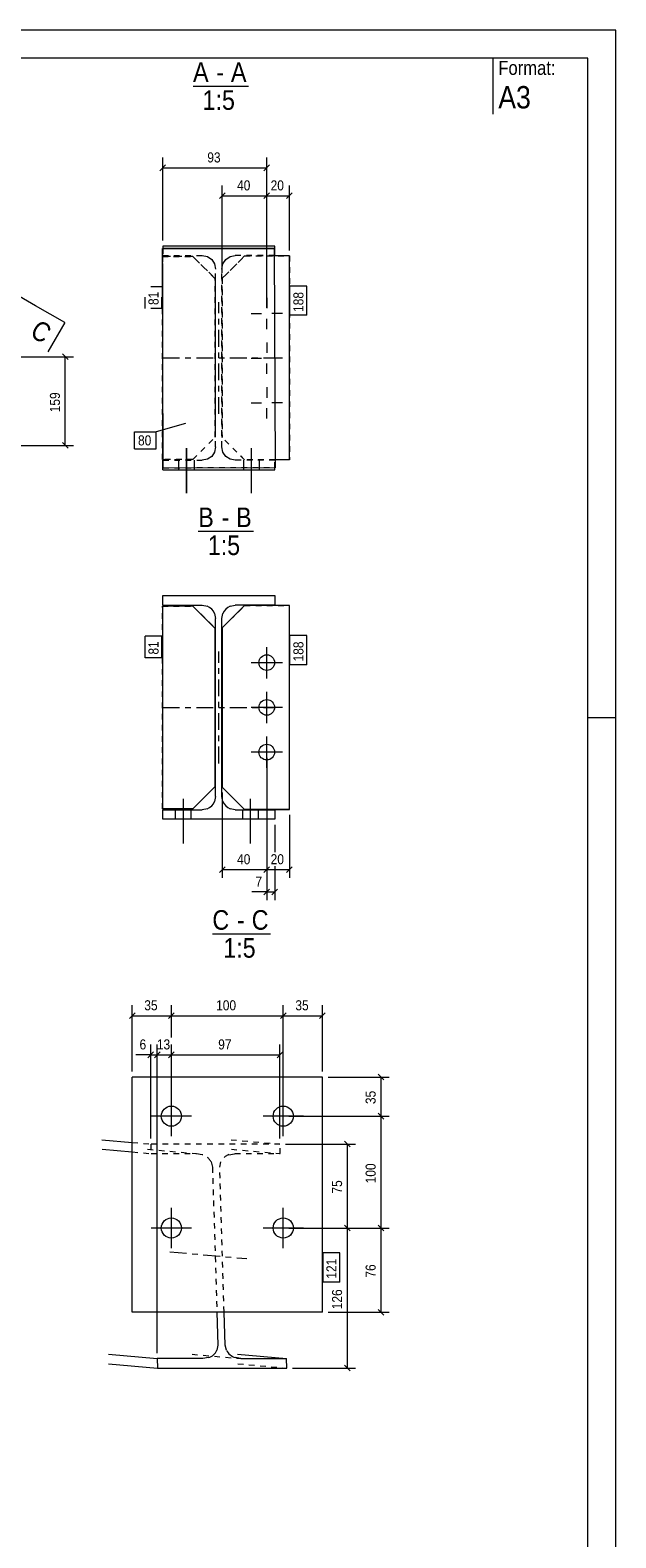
# Model space of a CAD drawing. Header units: millimetres. Extents: x 0 to 297, y 0 to 420.
# Tile 3 of 3: x 192 to 297, y 150 to 420. Entities that reach past the tile are written whole.
import ezdxf

# ---------------------------------------------------------------- set-up
doc = ezdxf.new("R2010")
doc.units = ezdxf.units.MM
for name, pattern in [('XKITLINE00', [0]), ('XKITLINE01', [4, 1, -1, 1, -1]), ('XKITLINE02', [4, 2, -2]), ('XKITLINE03', [6, 3, -1, 1, -1])]:
    doc.linetypes.add(name, pattern=pattern)
for name, color, linetype, lineweight in [('Arkusz rysunku', 3, 'Continuous', 0), ('Element', 2, 'Continuous', 0), ('Inny typ obiektu', 7, 'Continuous', 0), ('Przekrój', 7, 'Continuous', 0), ('Wymiar', 4, 'Continuous', 0), ('Znak elementu', 2, 'Continuous', 0), ('Śruba', 3, 'Continuous', 0)]:
    doc.layers.add(name, color=color, linetype=linetype, lineweight=lineweight)
doc.styles.add('ARIAL', font='ARIAL.TTF')

msp = doc.modelspace()

# ---------------------------------------------------------------- linework, layer by layer
at = {"layer": 'Arkusz rysunku', "linetype": 'XKITLINE00', "lineweight": 0}
for p, q in [((297, 420), (0, 420)), ((297, 0), (297, 420)), ((292, 415), (5, 415)), ((292, 5), (292, 415)), ((297, 297), (292, 297))]:
    msp.add_line(p, q, dxfattribs=at)
at = {"layer": 'Element', "linetype": 'XKITLINE00', "lineweight": 0}
for p, q in [((235.97, 381.02), (215.97, 380.95)), ((216.11, 341.67), (215.97, 380.95)), ((215.98, 380.88), (235.97, 380.95)), ((236.04, 381.38), (216.04, 381.38)), ((216.04, 381.38), (216.04, 380.95)), ((235.97, 380.95), (235.97, 381.02)), ((235.97, 380.95), (236.11, 341.74)), ((236.04, 379.68), (236.04, 381.38)), ((215.98, 378.26), (215.98, 343.24)), ((236.04, 379.68), (235.98, 379.68)), ((238.67, 379.62), (235.98, 379.62)), ((238.67, 343.14), (238.67, 379.62)), ((215.98, 343.24), (216.11, 343.24)), ((215.98, 343.24), (215.98, 343.24)), ((216.04, 343.08), (216.11, 343.08)), ((216.04, 341.38), (216.04, 343.08)), ((238.66, 343.14), (236.11, 343.14)), ((238.67, 343.14), (236.11, 343.14)), ((216.04, 341.38), (236.04, 341.38)), ((236.11, 341.74), (216.11, 341.67)), ((236.04, 341.38), (236.04, 341.74)), ((216.04, 317.18), (216.04, 318.88)), ((216.04, 318.88), (236.04, 318.88)), ((216.04, 317.18), (216.04, 318.88)), ((216.04, 318.88), (236.04, 318.88)), ((236.04, 318.88), (236.04, 317.18)), ((236.04, 318.88), (236.04, 317.18)), ((221.42, 317.02), (215.98, 317.02)), ((215.98, 317.02), (215.98, 280.75)), ((216.04, 317.18), (223.08, 317.18)), ((216.04, 317.18), (223.08, 317.18)), ((225.42, 313.02), (221.42, 317.02)), ((223.08, 317.18), (224, 317)), ((223.08, 317.18), (224, 317)), ((225.3, 315.7), (225.48, 314.78)), ((225.3, 315.7), (225.48, 314.78)), ((226.6, 314.78), (226.79, 315.7)), ((226.6, 314.78), (226.79, 315.7)), ((230.67, 317.12), (226.67, 313.12)), ((228.08, 317), (229, 317.18)), ((228.08, 317), (229, 317.18)), ((236.04, 317.18), (229, 317.18)), ((236.04, 317.18), (229, 317.18)), ((238.67, 317.12), (230.67, 317.12)), ((238.67, 280.65), (238.67, 317.12)), ((225.42, 284.75), (225.42, 313.02)), ((225.48, 282.98), (225.48, 314.78)), ((225.48, 282.98), (225.48, 314.78)), ((226.6, 282.98), (226.6, 314.78)), ((226.6, 282.98), (226.6, 314.78)), ((226.66, 284.64), (226.66, 313.11)), ((226.67, 313.12), (226.67, 284.65)), ((221.42, 280.75), (225.42, 284.75)), ((221.42, 280.74), (225.42, 284.74)), ((225.42, 284.74), (225.42, 284.75)), ((225.42, 284.74), (225.42, 284.74)), ((226.66, 284.64), (226.67, 284.65)), ((230.66, 280.64), (226.66, 284.64)), ((230.67, 280.65), (226.67, 284.65)), ((215.98, 280.75), (221.42, 280.75)), ((215.98, 280.74), (215.98, 280.75)), ((215.98, 280.74), (215.98, 280.75)), ((221.42, 280.74), (215.98, 280.74)), ((216.04, 278.88), (216.04, 280.58)), ((216.04, 280.58), (223.08, 280.58)), ((216.04, 278.88), (216.04, 280.58)), ((216.04, 280.58), (223.08, 280.58)), ((221.42, 280.75), (221.42, 280.74)), ((224, 280.76), (223.08, 280.58)), ((224, 280.76), (223.08, 280.58)), ((225.48, 282.98), (225.3, 282.06)), ((225.48, 282.98), (225.3, 282.06)), ((226.79, 282.06), (226.6, 282.98)), ((226.79, 282.06), (226.6, 282.98)), ((229, 280.58), (228.08, 280.76)), ((229, 280.58), (228.08, 280.76)), ((229, 280.58), (236.04, 280.58)), ((229, 280.58), (236.04, 280.58)), ((230.66, 280.64), (230.67, 280.65)), ((238.66, 280.64), (230.66, 280.64)), ((230.67, 280.65), (238.67, 280.65)), ((236.04, 280.58), (236.04, 278.88)), ((236.04, 280.58), (236.04, 278.88)), ((238.66, 280.64), (238.66, 280.65)), ((238.66, 280.64), (238.67, 280.65)), ((236.04, 278.88), (216.04, 278.88)), ((236.04, 278.88), (216.04, 278.88)), ((210.57, 190.73), (210.57, 232.79)), ((244.57, 232.79), (210.57, 232.79)), ((244.57, 190.73), (244.57, 232.79)), ((205.15, 221.58), (210.57, 221.09)), ((205.21, 219.88), (210.57, 219.39)), ((244.57, 190.73), (210.57, 190.73)), ((225.7, 190.73), (225.88, 184.84)), ((227.17, 184.84), (226.99, 190.73)), ((225.88, 184.84), (225.69, 183.92)), ((227.41, 183.92), (227.17, 184.84)), ((206.31, 183.23), (215.05, 182.43)), ((206.36, 181.53), (215.1, 180.73)), ((223.18, 182.43), (215.05, 182.43)), ((215.05, 182.43), (215.1, 180.73)), ((215.1, 180.73), (238.19, 180.73)), ((224.23, 182.62), (223.18, 182.43)), ((230.01, 182.43), (228.95, 182.62)), ((229.4, 183.23), (238.14, 182.43)), ((230.01, 182.43), (238.14, 182.43)), ((238.19, 180.73), (238.14, 182.43))]:
    msp.add_line(p, q, dxfattribs=at)
at = {"layer": 'Element', "linetype": 'XKITLINE01', "lineweight": 0}
for p, q in [((216.04, 380.95), (216.04, 379.68)), ((235.97, 380.95), (235.97, 381.02)), ((221.42, 379.52), (215.98, 379.52)), ((215.98, 379.52), (215.98, 378.26)), ((215.98, 379.52), (215.98, 379.52)), ((215.98, 343.24), (215.98, 379.52)), ((215.98, 379.52), (221.42, 379.52)), ((216.04, 379.68), (223.08, 379.68)), ((225.42, 375.52), (221.42, 379.52)), ((221.42, 379.52), (221.42, 379.52)), ((221.42, 379.52), (225.42, 375.52)), ((223.08, 379.68), (224, 379.5)), ((224, 379.5), (224.78, 378.98)), ((224.78, 378.98), (225.3, 378.2)), ((225.3, 378.2), (225.48, 377.28)), ((226.6, 377.28), (226.79, 378.2)), ((226.66, 375.62), (230.66, 379.62)), ((230.67, 379.62), (226.67, 375.62)), ((226.79, 378.2), (227.31, 378.98)), ((227.31, 378.98), (228.08, 379.5)), ((228.08, 379.5), (229, 379.68)), ((235.98, 379.68), (229, 379.68)), ((230.66, 379.62), (238.66, 379.62)), ((230.66, 379.62), (230.67, 379.62)), ((235.98, 379.62), (230.67, 379.62)), ((238.66, 379.62), (238.66, 343.14)), ((238.66, 379.62), (238.67, 379.62)), ((225.42, 347.24), (225.42, 375.52)), ((225.42, 375.52), (225.42, 375.52)), ((225.42, 375.52), (225.42, 347.24)), ((225.48, 345.48), (225.48, 377.28)), ((226.6, 345.48), (226.6, 377.28)), ((226.66, 347.14), (226.66, 375.62)), ((226.66, 375.62), (226.67, 375.62)), ((226.67, 375.62), (226.67, 347.14)), ((221.42, 343.24), (225.42, 347.24)), ((221.42, 343.24), (225.42, 347.24)), ((225.48, 345.48), (225.3, 344.56)), ((225.42, 347.24), (225.42, 347.24)), ((226.79, 344.56), (226.6, 345.48)), ((226.66, 347.14), (226.67, 347.14)), ((230.66, 343.14), (226.66, 347.14)), ((230.67, 343.14), (226.67, 347.14)), ((221.42, 343.24), (215.98, 343.24)), ((216.11, 343.24), (221.42, 343.24)), ((216.11, 343.08), (223.08, 343.08)), ((221.42, 343.24), (221.42, 343.24)), ((224, 343.26), (223.08, 343.08)), ((224.78, 343.78), (224, 343.26)), ((225.3, 344.56), (224.78, 343.78)), ((227.31, 343.78), (226.79, 344.56)), ((228.08, 343.26), (227.31, 343.78)), ((229, 343.08), (228.08, 343.26)), ((236.04, 343.08), (229, 343.08)), ((236.11, 343.14), (230.66, 343.14)), ((230.66, 343.14), (230.67, 343.14)), ((236.11, 343.14), (230.67, 343.14)), ((236.04, 341.74), (236.04, 343.08)), ((238.66, 343.14), (238.67, 343.14)), ((216.11, 341.74), (236.11, 341.81)), ((215.98, 317.01), (215.98, 317.02)), ((215.98, 280.75), (215.98, 317.01)), ((215.98, 317.01), (221.42, 317.01)), ((221.42, 317.01), (221.42, 317.02)), ((221.42, 317.01), (225.42, 313.01)), ((226.66, 313.11), (230.66, 317.11)), ((230.66, 317.11), (230.67, 317.12)), ((230.66, 317.11), (238.66, 317.11)), ((238.66, 317.11), (238.67, 317.12)), ((238.66, 280.65), (238.66, 317.11)), ((225.42, 313.02), (225.42, 313.01)), ((225.42, 284.74), (225.42, 313.01)), ((226.66, 313.11), (226.67, 313.12)), ((210.57, 221.09), (213.89, 220.79)), ((228.24, 221.58), (236.98, 220.79)), ((210.57, 219.39), (213.95, 219.09)), ((213.33, 219.88), (222.07, 219.09)), ((236.98, 220.79), (213.89, 220.79)), ((213.89, 220.79), (213.95, 219.09)), ((213.95, 219.09), (222.07, 219.09)), ((222.07, 219.09), (223.14, 218.9)), ((227.85, 218.9), (228.91, 219.09)), ((228.29, 219.88), (237.03, 219.09)), ((228.91, 219.09), (237.03, 219.09)), ((237.03, 219.09), (236.98, 220.79)), ((224.68, 217.6), (224.92, 216.68)), ((224.92, 216.68), (225.7, 190.73)), ((226.21, 216.68), (226.39, 217.6)), ((226.99, 190.73), (226.21, 216.68)), ((221.27, 183.23), (230.01, 182.43)), ((229.45, 181.53), (238.19, 180.73))]:
    msp.add_line(p, q, dxfattribs=at)
at = {"layer": 'Element', "linetype": 'XKITLINE03', "lineweight": 0}
for p, q in [((226.04, 351.38), (226.04, 371.38)), ((216.04, 361.38), (236.04, 361.38)), ((226.04, 288.88), (226.04, 308.88)), ((216.04, 298.88), (236.04, 298.88)), ((217.3, 201.55), (231.04, 200.31))]:
    msp.add_line(p, q, dxfattribs=at)
at = {"layer": 'Element', "linetype": 'XKITLINE00', "lineweight": 0}
for centre, radius, start, end in [((223.08, 314.78), 2.4, 22.5, 67.5), ((223.08, 314.78), 2.4, 22.5, 67.5), ((229, 314.78), 2.4, 112.5, 157.5), ((229, 314.78), 2.4, 112.5, 157.5), ((223.08, 282.98), 2.4, 292.5, 337.5), ((223.08, 282.98), 2.4, 292.5, 337.5), ((229, 282.98), 2.4, 202.5, 247.5), ((229, 282.98), 2.4, 202.5, 247.5), ((223.43, 184.99), 2.51, 288.7356, 334.6501), ((229.82, 185.21), 2.73, 208.1366, 251.4487)]:
    msp.add_arc(centre, radius, start, end, dxfattribs=at)
at = {"layer": 'Element', "linetype": 'XKITLINE01', "lineweight": 0}
for centre, radius, start, end in [((222.27, 216.31), 2.73, 28.1366, 71.4487), ((228.66, 216.53), 2.51, 108.7356, 154.6501)]:
    msp.add_arc(centre, radius, start, end, dxfattribs=at)
at = {"layer": 'Inny typ obiektu', "linetype": 'XKITLINE00', "lineweight": 0}
for p, q in [((275, 415), (275, 405)), ((221.45, 410), (231.33, 410)), ((222.38, 330.38), (232.27, 330.38)), ((224.9, 258.38), (235.3, 258.38))]:
    msp.add_line(p, q, dxfattribs=at)
at = {"layer": 'Przekrój', "linetype": 'XKITLINE00', "lineweight": 0}
for p, q in [((193.32, 370.7), (188.99, 373.2)), ((198.52, 367.7), (193.32, 370.7)), ((198.52, 367.7), (195.52, 362.5))]:
    msp.add_line(p, q, dxfattribs=at)
at = {"layer": 'Wymiar', "linetype": 'XKITLINE00', "lineweight": 0}
for p, q in [((216.04, 382.38), (216.04, 397.24)), ((234.61, 370.33), (234.61, 397.24)), ((216.55, 395.89), (215.53, 394.87)), ((216.04, 395.38), (234.61, 395.38)), ((235.12, 395.89), (234.1, 394.87)), ((226.67, 376.62), (226.67, 392.24)), ((234.62, 370.34), (234.62, 392.24)), ((234.62, 370.34), (234.62, 392.24)), ((238.67, 380.62), (238.67, 392.24)), ((227.17, 390.89), (226.16, 389.87)), ((226.67, 390.38), (234.62, 390.38)), ((235.13, 390.89), (234.11, 389.87)), ((235.13, 390.89), (234.11, 389.87)), ((234.62, 390.38), (238.67, 390.38)), ((239.18, 390.89), (238.16, 389.87)), ((188.95, 361.6), (200.06, 361.6)), ((198.11, 362.11), (199.13, 361.09)), ((198.62, 345.73), (198.62, 361.6)), ((188.95, 345.73), (200.06, 345.73)), ((198.11, 346.24), (199.13, 345.22)), ((234.61, 289.86), (234.61, 264.44)), ((234.62, 289.9), (234.62, 268.44)), ((234.62, 289.9), (234.62, 268.44)), ((226.67, 283.65), (226.67, 268.44)), ((236.04, 277.88), (236.04, 273)), ((238.67, 279.65), (238.67, 268.44)), ((227.17, 270.39), (226.16, 269.37)), ((226.67, 269.88), (234.62, 269.88)), ((235.13, 270.39), (234.11, 269.37)), ((235.13, 270.39), (234.11, 269.37)), ((234.62, 269.88), (238.67, 269.88)), ((236.04, 270.48), (236.04, 264.44)), ((239.18, 270.39), (238.16, 269.37)), ((234.61, 265.88), (231.93, 265.88)), ((234.61, 265.88), (231.93, 265.88)), ((235.12, 266.39), (234.1, 265.37)), ((234.61, 265.88), (236.04, 265.88)), ((236.55, 266.39), (235.53, 265.37)), ((210.57, 233.79), (210.57, 245.62)), ((217.57, 239.88), (217.57, 245.62)), ((217.57, 239.88), (217.57, 245.62)), ((237.57, 226.79), (237.57, 245.62)), ((237.57, 226.79), (237.57, 245.62)), ((244.57, 233.79), (244.57, 245.62)), ((211.08, 244.27), (210.06, 243.25)), ((210.57, 243.76), (217.57, 243.76)), ((218.08, 244.27), (217.06, 243.25)), ((218.08, 244.27), (217.06, 243.25)), ((217.57, 243.76), (237.57, 243.76)), ((238.08, 244.27), (237.06, 243.25)), ((238.08, 244.27), (237.06, 243.25)), ((237.57, 243.76), (244.57, 243.76)), ((245.08, 244.27), (244.06, 243.25)), ((214.4, 237.27), (213.38, 236.25)), ((213.89, 221.79), (213.89, 238.62)), ((215.56, 237.27), (214.54, 236.25)), ((215.56, 237.27), (214.54, 236.25)), ((215.05, 183.43), (215.05, 238.62)), ((215.05, 183.43), (215.05, 237.36)), ((218.08, 237.27), (217.06, 236.25)), ((218.08, 237.27), (217.06, 236.25)), ((217.57, 226.79), (217.57, 238.62)), ((217.57, 226.79), (217.57, 237.36)), ((217.57, 226.79), (217.57, 237.36)), ((217.57, 226.79), (217.57, 237.36)), ((237.49, 237.27), (236.47, 236.25)), ((236.98, 221.79), (236.98, 238.62)), ((213.89, 236.76), (211.21, 236.76)), ((213.89, 236.76), (211.21, 236.76)), ((213.89, 236.76), (215.05, 236.76)), ((215.05, 236.76), (217.57, 236.76)), ((217.57, 236.76), (236.98, 236.76)), ((245.57, 232.79), (256.48, 232.79)), ((254.53, 233.3), (255.55, 232.28)), ((255.04, 225.79), (255.04, 232.79)), ((238.57, 225.79), (256.48, 225.79)), ((238.57, 225.79), (256.48, 225.79)), ((254.53, 226.3), (255.55, 225.28)), ((254.53, 226.3), (255.55, 225.28)), ((255.04, 205.79), (255.04, 225.79)), ((248.53, 221.3), (249.55, 220.28)), ((237.98, 220.79), (250.48, 220.79)), ((249.04, 205.79), (249.04, 220.79)), ((238.57, 205.79), (256.48, 205.79)), ((238.57, 205.79), (256.48, 205.79)), ((238.57, 205.79), (250.48, 205.79)), ((238.57, 205.79), (250.48, 205.79)), ((248.53, 206.3), (249.55, 205.28)), ((248.53, 206.3), (249.55, 205.28)), ((249.04, 180.73), (249.04, 205.79)), ((254.53, 206.3), (255.55, 205.28)), ((254.53, 206.3), (255.55, 205.28)), ((255.04, 190.73), (255.04, 205.79)), ((245.57, 190.73), (256.48, 190.73)), ((254.53, 191.24), (255.55, 190.22)), ((239.19, 180.73), (250.48, 180.73)), ((248.53, 181.24), (249.55, 180.22))]:
    msp.add_line(p, q, dxfattribs=at)
at = {"layer": 'Znak elementu', "linetype": 'XKITLINE02', "lineweight": 0}
for p, q in [((212.88, 370.25), (212.88, 374.12)), ((215.88, 374.12), (212.88, 374.12)), ((215.88, 370.25), (215.88, 374.12)), ((215.88, 370.25), (212.88, 370.25))]:
    msp.add_line(p, q, dxfattribs=at)
at = {"layer": 'Znak elementu', "linetype": 'XKITLINE00', "lineweight": 0}
for p, q in [((238.77, 369.01), (238.77, 374.22)), ((241.77, 374.22), (238.77, 374.22)), ((241.77, 369.01), (241.77, 374.22)), ((241.77, 369.01), (238.77, 369.01)), ((211.01, 348.14), (214.88, 348.14)), ((211.01, 345.14), (211.01, 348.14)), ((220.08, 349.64), (214.88, 348.14)), ((214.88, 345.14), (214.88, 348.14)), ((211.01, 345.14), (214.88, 345.14)), ((212.88, 307.74), (212.88, 311.61)), ((215.88, 311.61), (212.88, 311.61)), ((215.88, 307.74), (215.88, 311.61)), ((238.77, 306.51), (238.77, 311.72)), ((241.77, 311.72), (238.77, 311.72)), ((241.77, 306.51), (241.77, 311.72)), ((215.88, 307.74), (212.88, 307.74)), ((241.77, 306.51), (238.77, 306.51)), ((244.67, 196.13), (244.67, 201.34)), ((247.67, 201.34), (244.67, 201.34)), ((247.67, 196.13), (247.67, 201.34)), ((247.67, 196.13), (244.67, 196.13))]:
    msp.add_line(p, q, dxfattribs=at)
at = {"layer": 'Śruba', "linetype": 'XKITLINE00', "lineweight": 0}
for p, q in [((234.61, 372.14), (234.61, 370.27)), ((231.81, 369.34), (233.68, 369.34)), ((234.61, 366.54), (234.61, 368.4)), ((237.41, 369.34), (235.55, 369.34)), ((234.61, 364.14), (234.61, 362.27)), ((231.81, 361.34), (233.68, 361.34)), ((237.41, 361.34), (235.55, 361.34)), ((234.61, 358.54), (234.61, 360.4)), ((234.61, 356.14), (234.61, 354.27)), ((231.81, 353.34), (233.68, 353.34)), ((237.41, 353.34), (235.55, 353.34)), ((234.61, 350.54), (234.61, 352.4)), ((220.24, 345.23), (220.24, 337.23)), ((220.25, 345.23), (220.25, 337.23)), ((231.84, 345.23), (231.84, 337.23)), ((231.85, 345.23), (231.85, 337.23)), ((218.84, 343.08), (218.84, 341.38)), ((218.85, 343.08), (218.85, 341.38)), ((221.64, 343.08), (221.64, 341.38)), ((221.65, 343.08), (221.65, 341.38)), ((230.44, 343.08), (230.44, 341.38)), ((230.45, 343.08), (230.45, 341.38)), ((233.24, 343.08), (233.24, 341.38)), ((233.25, 343.08), (233.25, 341.38)), ((234.62, 304.08), (234.62, 309.68)), ((237.42, 306.88), (231.82, 306.88)), ((234.62, 296.08), (234.62, 301.68)), ((237.42, 298.88), (231.82, 298.88)), ((234.62, 288.08), (234.62, 293.68)), ((237.42, 290.88), (231.82, 290.88)), ((218.27, 280.58), (218.27, 278.88)), ((218.27, 280.58), (218.27, 278.88)), ((219.67, 282.53), (219.67, 274.53)), ((219.67, 282.53), (219.67, 274.53)), ((221.07, 280.58), (221.07, 278.88)), ((221.07, 280.58), (221.07, 278.88)), ((230.27, 280.58), (230.27, 278.88)), ((230.27, 280.58), (230.27, 278.88)), ((231.67, 282.53), (231.67, 274.53)), ((231.67, 282.53), (231.67, 274.53)), ((233.07, 280.58), (233.07, 278.88)), ((233.07, 280.58), (233.07, 278.88)), ((217.57, 222.19), (217.57, 229.39)), ((237.57, 222.19), (237.57, 229.39)), ((221.17, 225.79), (213.97, 225.79)), ((241.17, 225.79), (233.97, 225.79)), ((217.57, 202.19), (217.57, 209.39)), ((237.57, 202.19), (237.57, 209.39)), ((221.17, 205.79), (213.97, 205.79)), ((241.17, 205.79), (233.97, 205.79))]:
    msp.add_line(p, q, dxfattribs=at)
for centre, radius in [((234.62, 306.89), 1.4), ((234.62, 298.89), 1.4), ((234.62, 290.89), 1.4), ((217.57, 225.79), 1.8), ((237.57, 225.79), 1.8), ((217.57, 205.79), 1.8), ((237.57, 205.79), 1.8)]:
    msp.add_circle(centre, radius, dxfattribs=at)

# ---------------------------------------------------------------- texts
at = {"layer": 'Inny typ obiektu', "style": 'ARIAL', "width": 0.85}
for s, height, p in [('A', 3.5, (221.45, 410.75)), ('A', 3.5, (228.22, 410.75)), ('Format:', 2.5, (276, 412)), ('-', 3.5, (225.61, 410.75)), ('A3', 4, (276, 406)), ('1:5', 3.5, (223.15, 405.75)), ('B', 3.5, (222.38, 331.13)), ('B', 3.5, (229.15, 331.13)), ('-', 3.5, (226.55, 331.13)), ('1:5', 3.5, (224.08, 326.13)), ('C', 3.5, (224.9, 259.13)), ('C', 3.5, (231.93, 259.13)), ('-', 3.5, (229.32, 259.13)), ('1:5', 3.5, (226.85, 254.13))]:
    msp.add_text(s, height=height, dxfattribs=at).set_placement(p)
at = {"layer": 'Przekrój', "style": 'ARIAL', "width": 0.85}
msp.add_text('C', height=3.5, rotation=-29.9772, dxfattribs=at).set_placement((192.11, 365.34))
at = {"layer": 'Wymiar', "style": 'ARIAL', "width": 0.85}
for s, p in [('93', (223.99, 396.34)), ('40', (229.31, 391.34)), ('20', (235.31, 391.34)), ('40', (229.31, 270.84)), ('20', (235.31, 270.84)), ('7', (232.6, 266.84)), ('35', (212.73, 244.72)), ('100', (225.57, 244.72)), ('35', (239.73, 244.72)), ('6', (211.88, 237.72)), ('13', (214.98, 237.72)), ('97', (225.94, 237.72))]:
    msp.add_text(s, height=1.8, dxfattribs=at).set_placement(p)
for s, p in [('159', (197.66, 351.66)), ('35', (254.08, 227.95)), ('100', (254.08, 213.78)), ('75', (248.08, 211.95)), ('76', (254.08, 196.92)), ('126', (248.08, 191.26))]:
    msp.add_text(s, height=1.8, rotation=90.0002, dxfattribs=at).set_placement(p)
at = {"layer": 'Znak elementu', "style": 'ARIAL', "width": 0.85}
for s, p in [('81', (215.28, 370.85)), ('188', (241.17, 369.61)), ('81', (215.28, 308.34)), ('188', (241.17, 307.11)), ('121', (247.07, 196.73))]:
    msp.add_text(s, height=1.8, rotation=90.0002, dxfattribs=at).set_placement(p)
msp.add_text('80', height=1.8, dxfattribs=at).set_placement((211.61, 345.74))

doc.saveas('drawing.dxf')
